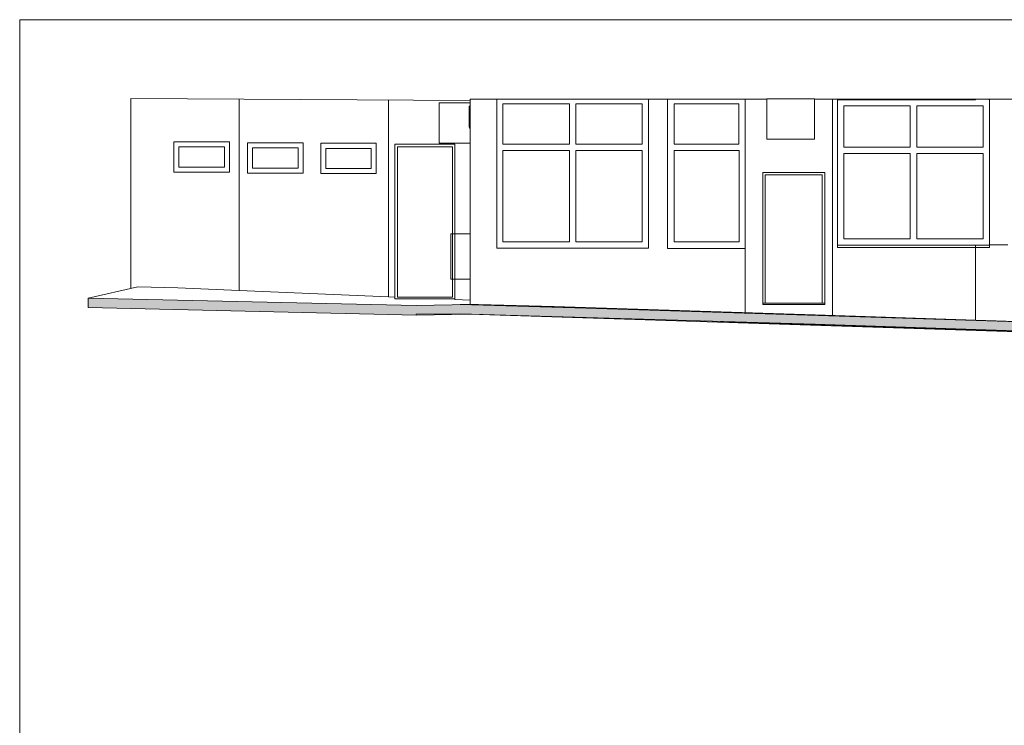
# Model space of a CAD drawing. Header units: millimetres. Extents: x -68772 to 137055, y -73300 to 19650.
# Tile 211 of 212: x 111912 to 127505, y 8477 to 19650. Entities that reach past the tile are written whole.
import ezdxf

# ---------------------------------------------------------------- set-up
doc = ezdxf.new("R2010")
doc.units = ezdxf.units.MM
doc.header["$MEASUREMENT"] = 0
for name, color, linetype, lineweight in [('Ducts_Nr_pióra__5', 7, 'Continuous', 18), ('Floors_Nr_pióra__7', 7, 'Continuous', 5), ('Interior Edges_Nr_pióra__7', 7, 'Continuous', 5), ('Nowe_0_Nr_pióra__1', 7, 'Continuous', 18), ('Nowe_0_Nr_pióra__7', 7, 'Continuous', 5), ('Nowe_Walls_Nr_pióra__7', 7, 'Continuous', 5), ('Walls_Nr_pióra__7', 7, 'Continuous', 5)]:
    doc.layers.add(name, color=color, linetype=linetype, lineweight=lineweight)

msp = doc.modelspace()

# ---------------------------------------------------------------- hatches: boundary and pattern name
at = {"layer": 'Nowe_0_Nr_pióra__1', "linetype": 'Continuous', "lineweight": 18}
msp.add_hatch(color=7, dxfattribs=at).paths.add_polyline_path([(112995.3, 15242.9), (118189.2, 15123.3), (119047.9, 15142.9), (134568.9, 14647.1), (135189.3, 14637.3), (135189.3, 14487.3), (134433.7, 14493.7), (119031.9, 14988.6), (118195.2, 14972.9), (112995.3, 15092.9)])

# ---------------------------------------------------------------- linework, layer by layer
at = {"layer": 'Ducts_Nr_pióra__5', "color": 7, "linetype": 'Continuous', "lineweight": 18}
for p, q in [((119031.4, 17949.8), (119031.4, 18279.8)), ((119031.4, 18279.8), (119047.9, 18279.8)), ((119047.9, 17949.8), (119031.4, 17949.8)), ((119034, 17930.4), (119047.9, 17930.4))]:
    msp.add_line(p, q, dxfattribs=at)
msp.add_ellipse((119034, 17992.9), major_axis=(0, 62.5), ratio=0.0031296, start_param=2.3336754, end_param=3.1415927, dxfattribs=at)
at = {"layer": 'Floors_Nr_pióra__7', "color": 7, "linetype": 'Continuous', "lineweight": 5}
for p, q in [((119047.9, 18372.9), (113672.4, 18402.9)), ((118189.2, 15123), (112995.3, 15242.9)), ((112995.3, 15242.9), (112995.3, 15092.9)), ((124509.7, 14978), (118887.1, 15142.9)), ((123680.4, 15162.9), (124660.3, 15162.9)), ((112995.3, 15092.9), (118195.2, 14972.9)), ((118189.2, 14987.5), (118887.1, 14992.9)), ((118195.2, 14972.9), (118189.2, 14987.5)), ((118887.1, 14992.9), (124509.7, 14828)), ((134696.4, 14642.9), (124509.7, 14978)), ((124509.7, 14828), (134696.4, 14492.9))]:
    msp.add_line(p, q, dxfattribs=at)
at = {"layer": 'Interior Edges_Nr_pióra__7', "color": 7, "linetype": 'Continuous', "lineweight": 5}
for p, q in [((112995.3, 15242.9), (113784.3, 15418.3)), ((119177.3, 15142.9), (118887.1, 15142.9)), ((118195.2, 14972.9), (119031.9, 14988.6)), ((120377.6, 15107.7), (124509.7, 14978))]:
    msp.add_line(p, q, dxfattribs=at)
at = {"layer": 'Nowe_0_Nr_pióra__1', "color": 7, "linetype": 'Continuous', "lineweight": 18, "flags": 128}
msp.add_lwpolyline([(112995.3, 15242.9), (118189.2, 15123.3), (119047.9, 15142.9), (134568.9, 14647.1), (135189.3, 14637.3), (135189.3, 14487.3), (134433.7, 14493.7), (119031.9, 14988.6), (118195.2, 14972.9), (112995.3, 15092.9)], close=True, dxfattribs=at)
at = {"layer": 'Nowe_0_Nr_pióra__7', "color": 7, "linetype": 'Continuous', "lineweight": 5}
for p in [(136369.1, 19650.5), (111911.9, -2696.4)]:
    msp.add_line(p, (111911.9, 19650.5), dxfattribs=at)
at = {"layer": 'Nowe_Walls_Nr_pióra__7', "color": 7, "linetype": 'Continuous', "lineweight": 5}
for p, q in [((118553.3, 18333.5), (119047.9, 18333.5)), ((118553.3, 17695.4), (118553.3, 18333.5)), ((119047.9, 18333.5), (119047.9, 17695.4)), ((119466, 18390), (121871, 18390)), ((119466, 16030), (119466, 18390)), ((120617.1, 18315.6), (119565.6, 18315.6)), ((119565.6, 18315.6), (119565.6, 17679.8)), ((120617.1, 17679.8), (120617.1, 18315.6)), ((121771, 18315.6), (120719.5, 18315.6)), ((120719.5, 18315.6), (120719.5, 17679.8)), ((121771, 17679.8), (121771, 18315.6)), ((121871, 18390), (121871, 16030)), ((122171, 18390), (123401, 18390)), ((122171, 16029.5), (122171, 18390)), ((123302.1, 18315.6), (122278.4, 18315.6)), ((122278.4, 18315.6), (122278.4, 17679.8)), ((123302.1, 17679.8), (123302.1, 18315.6)), ((123401, 18390), (123401, 16029.5)), ((123743.1, 17757.2), (123743.1, 18395.3)), ((123743.1, 18395.3), (124500.8, 18395.3)), ((124500.8, 18395.3), (124500.8, 17757.2)), ((124865.3, 18390), (127270.3, 18390)), ((124865.3, 16081.8), (124865.3, 18390)), ((126016.4, 18286.4), (124965, 18286.4)), ((124965, 18286.4), (124965, 17630.5)), ((126016.4, 17630.5), (126016.4, 18286.4)), ((127170.3, 18286.4), (126118.9, 18286.4)), ((126118.9, 18286.4), (126118.9, 17630.5)), ((127170.3, 17630.5), (127170.3, 18286.4)), ((127270.3, 18390), (127270.3, 16081.8)), ((114432.9, 17638.4), (115153.7, 17638.4)), ((114432.9, 17317.5), (114432.9, 17638.4)), ((115153.7, 17638.4), (115153.7, 17317.5)), ((115599.2, 17620.8), (116320, 17620.8)), ((115599.2, 17299.9), (115599.2, 17620.8)), ((116320, 17620.8), (116320, 17299.9)), ((117854.7, 17677.9), (118804.7, 17677.9)), ((117854.7, 15232.6), (117854.7, 17677.9)), ((117897.4, 17638.3), (118763.7, 17638.3)), ((117897.4, 15258.5), (117897.4, 17638.3)), ((119047.9, 17695.4), (118553.3, 17695.4)), ((118763.7, 17638.3), (118763.7, 15258.5)), ((118804.7, 17677.9), (118804.7, 15232.6)), ((119565.6, 17679.8), (120617.1, 17679.8)), ((120719.5, 17679.8), (121771, 17679.8)), ((122278.4, 17679.8), (123302.1, 17679.8)), ((124500.8, 17757.2), (123743.1, 17757.2)), ((124965, 17630.5), (126016.4, 17630.5)), ((126118.9, 17630.5), (127170.3, 17630.5)), ((116759.2, 17613.2), (117480, 17613.2)), ((116759.2, 17292.3), (116759.2, 17613.2)), ((117480, 17613.2), (117480, 17292.3)), ((119564.4, 17581.6), (120616.5, 17581.6)), ((119564.4, 16130.3), (119564.4, 17581.6)), ((120616.5, 17581.6), (120616.5, 16130.3)), ((120718.2, 17581.6), (121770.4, 17581.6)), ((120718.2, 16130.3), (120718.2, 17581.6)), ((121770.4, 17581.6), (121770.4, 16130.3)), ((122277.1, 17581.6), (123303.9, 17581.6)), ((122277.1, 16130.3), (122277.1, 17581.6)), ((123303.9, 17581.6), (123303.9, 16130.3)), ((124963.7, 17532.3), (126015.9, 17532.3)), ((124963.7, 16180.5), (124963.7, 17532.3)), ((126015.9, 17532.3), (126015.9, 16180.5)), ((126117.6, 17532.3), (127169.8, 17532.3)), ((126117.6, 16180.5), (126117.6, 17532.3)), ((127169.8, 17532.3), (127169.8, 16180.5)), ((115153.7, 17317.5), (114432.9, 17317.5)), ((116320, 17299.9), (115599.2, 17299.9)), ((117480, 17292.3), (116759.2, 17292.3)), ((123680.4, 17232.9), (124660.3, 17232.9)), ((123680.4, 15142.9), (123680.4, 17232.9)), ((123719.6, 17193.4), (124620.7, 17193.4)), ((123719.6, 15162.9), (123719.6, 17193.4)), ((124620.7, 17193.4), (124620.7, 15162.9)), ((124660.3, 17232.9), (124660.3, 15142.9)), ((118737.2, 16258.8), (119047.9, 16258.8)), ((118737.2, 15542.1), (118737.2, 16258.8)), ((119047.9, 16258.8), (119047.9, 15542.1)), ((120616.5, 16130.3), (119564.4, 16130.3)), ((121770.4, 16130.3), (120718.2, 16130.3)), ((123303.9, 16130.3), (122277.1, 16130.3)), ((127270.3, 16081.8), (124865.3, 16081.8)), ((126015.9, 16180.5), (124963.7, 16180.5)), ((127169.8, 16180.5), (126117.6, 16180.5)), ((121871, 16030), (119466, 16030)), ((123401, 16029.5), (122171, 16029.5)), ((119047.9, 15542.1), (118737.2, 15542.1)), ((118804.7, 15232.6), (117854.7, 15232.6)), ((118763.7, 15258.5), (117897.4, 15258.5)), ((124660.3, 15142.9), (123680.4, 15142.9)), ((124620.7, 15162.9), (123719.6, 15162.9))]:
    msp.add_line(p, q, dxfattribs=at)
at = {"layer": 'Walls_Nr_pióra__7', "color": 7, "linetype": 'Continuous', "lineweight": 5}
for p, q in [((113672.4, 15393.4), (113672.4, 18402.9)), ((115388.7, 15362.7), (115388.7, 18393.3)), ((115388.7, 18393.3), (115388.7, 15362.7)), ((117753.2, 15263), (117753.2, 18380.1)), ((117753.2, 18380.1), (117753.2, 15263)), ((119044.8, 18390), (123743.1, 18390)), ((119047.9, 15142.9), (119047.9, 18390)), ((119466, 16030), (119466, 18390)), ((121871, 18390), (121871, 16030)), ((122171, 16029.5), (122171, 18390)), ((123401, 18390), (123401, 16029.5)), ((123402.9, 15012.8), (123402.9, 18390)), ((124500.7, 18390), (132658.9, 18390)), ((124782.8, 14969), (124782.8, 18390)), ((124782.8, 18390), (124782.8, 14969)), ((124865.3, 16043.2), (124865.3, 18382.5)), ((124865.3, 18382.5), (127047.8, 18382.5)), ((127047.8, 18382.5), (127047.8, 18390)), ((127266.7, 18390), (127266.7, 18382.5)), ((127268.2, 16082.9), (127268.2, 18390)), ((114353.3, 17717.9), (115233.3, 17717.9)), ((114353.3, 17237.9), (114353.3, 17717.9)), ((114353.4, 17717.9), (114353.4, 17237.9)), ((115233.3, 17717.9), (115233.3, 17237.9)), ((115519.7, 17700.3), (116399.7, 17700.3)), ((115519.7, 17220.3), (115519.7, 17700.3)), ((116399.6, 17220.3), (116399.6, 17700.3)), ((116399.7, 17700.3), (116399.7, 17220.3)), ((116679.7, 17692.7), (117559.7, 17692.7)), ((116679.7, 17212.7), (116679.7, 17692.7)), ((117559.6, 17212.7), (117559.6, 17692.7)), ((117559.7, 17692.7), (117559.7, 17212.7)), ((117854.7, 15258.6), (117854.7, 17677.9)), ((117854.7, 17677.9), (118804.7, 17677.9)), ((118804.7, 17677.9), (118804.7, 16258.8)), ((115233.3, 17237.9), (114353.3, 17237.9)), ((116399.7, 17220.3), (115519.7, 17220.3)), ((117559.7, 17212.7), (116679.7, 17212.7)), ((123680.4, 17232.9), (124660.3, 17232.9)), ((123680.4, 15142.9), (123680.4, 17232.9)), ((124660.3, 17232.9), (124660.3, 15142.9)), ((124865.3, 16082.5), (124865.6, 16082.5)), ((124865.6, 16082.5), (124865.6, 16043.2)), ((127047.6, 16082.5), (127047.6, 16043.2)), ((127047.9, 16043.2), (127047.9, 16082.5)), ((127558.2, 16082.9), (127268.2, 16082.9)), ((127269.9, 16082.9), (127269.9, 16043.2)), ((121871, 16030), (119466, 16030)), ((123401, 16029.5), (122171, 16029.5)), ((127047.8, 16043.2), (124865.3, 16043.2)), ((127047.8, 14894.5), (127047.8, 16043.2)), ((127269.9, 16043.2), (127047.9, 16043.2)), ((127048.2, 16043.2), (127048.2, 14894.5)), ((118804.7, 15542.1), (118804.7, 15217.9)), ((113784.3, 15418.3), (114417.6, 15404)), ((114417.6, 15404), (115388.7, 15362.7)), ((115388.7, 15362.7), (117753.2, 15263)), ((117753.2, 15263), (117854.7, 15258.6)), ((117854.7, 15258.6), (117855, 15273.3)), ((118804.7, 15217.9), (119047.9, 15207.5)), ((119177.3, 15142.9), (120377.6, 15107.7)), ((124660.3, 15142.9), (123680.4, 15142.9)), ((123402.9, 14858.1), (122751.7, 14879.6)), ((124782.8, 14812.8), (123402.9, 14858.1)), ((127047.8, 14738.2), (124782.8, 14812.8)), ((127048.2, 14738.2), (127047.9, 14736.6)), ((129173.3, 14668.1), (127048.2, 14738.2))]:
    msp.add_line(p, q, dxfattribs=at)

doc.saveas('drawing.dxf')
